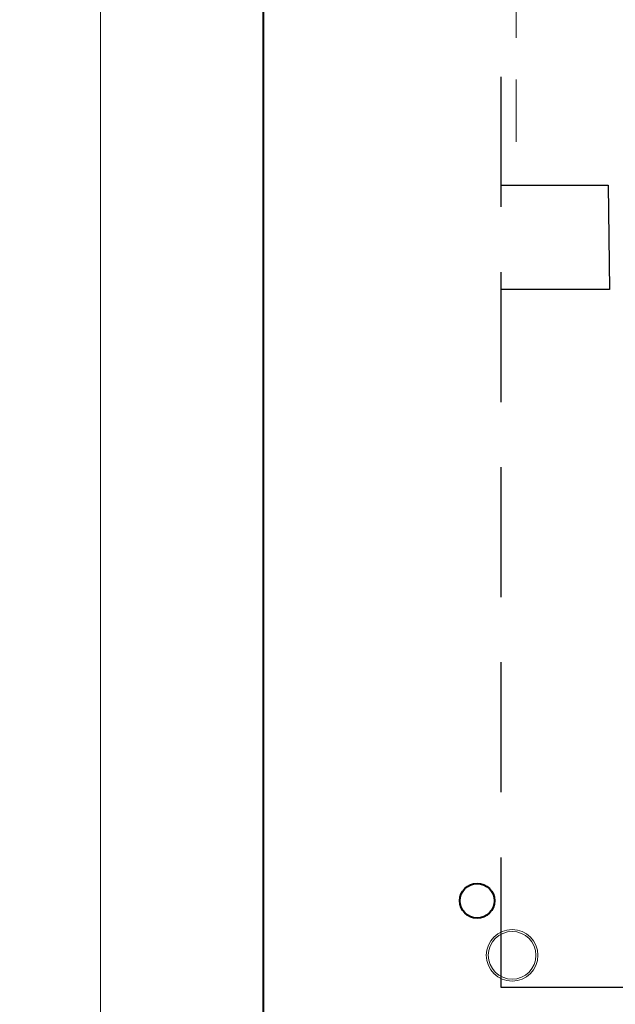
# Model space of a CAD drawing. Header units: centimetres. Extents: x -15121 to 30567, y -60641 to 0.
# Tile 112 of 256: x 5904 to 6042, y -25717 to -25490. Entities that reach past the tile are written whole.
import ezdxf

# ---------------------------------------------------------------- set-up
doc = ezdxf.new("R2010")
doc.units = ezdxf.units.CM
doc.header["$LTSCALE"] = 60
doc.linetypes.add('( Dashed )', pattern=[0.75, 0.5, -0.25])
doc.linetypes.add('KRESKOWA', pattern=[0.4, 0.24, -0.16])
doc.layers.add('A Obramowanie', color=7, linetype='Continuous', lineweight=15, plot=False)
for name, color, linetype, lineweight in [('A Ramka', 5, 'Continuous', 40), ('IS_Pion1', 7, 'Continuous', 5), ('opisy', 1, 'Continuous', 15)]:
    doc.layers.add(name, color=color, linetype=linetype, lineweight=lineweight)
doc.layers.add('AIKA widokowe', color=7, linetype='Continuous')
doc.layers.add('AIKA ŚCIANA', color=8, linetype='Continuous')

msp = doc.modelspace()

# ---------------------------------------------------------------- linework, layer by layer
at = {"layer": 'A Obramowanie', "transparency": 33554610}
for points in [[(5922.788, -25975.0194), (3689.6487, -25975.0194), (3689.6487, -24408.9094), (5922.788, -24408.9094)], [(8155.9272, -25975.0194), (5922.788, -25975.0194), (5922.788, -24408.9094), (8155.9272, -24408.9094)]]:
    msp.add_lwpolyline(points, close=True, dxfattribs=at)
at = {"layer": 'A Ramka', "transparency": 33554610}
msp.add_lwpolyline([(8118.3323, -24449.4644), (5960.3829, -24449.4644), (5960.3829, -25934.4644), (8118.3323, -25934.4644)], close=True, dxfattribs=at)
at = {"layer": 'AIKA widokowe', "linetype": '( Dashed )'}
msp.add_line((6015.2474, -25712.7983), (6015.2457, -25265.7983), dxfattribs=at)
at = {"layer": 'AIKA ŚCIANA'}
for p, q in [((6015.2457, -25527.7983), (6039.9623, -25527.7983)), ((6039.9623, -25527.7983), (6040.2457, -25551.7983)), ((6040.2457, -25551.7983), (6015.2457, -25551.7983)), ((6510.4623, -25712.8323), (6015.2457, -25712.7983))]:
    msp.add_line(p, q, dxfattribs=at)
at = {"layer": 'IS_Pion1', "color": 1, "lineweight": 40}
msp.add_circle((6009.711, -25692.7983), 4, dxfattribs=at)
at = {"layer": 'opisy', "linetype": 'KRESKOWA'}
msp.add_line((6018.7611, -25517.7983), (6018.7611, -25377.7983), dxfattribs=at)
at = {"layer": 'opisy'}
for radius in [5.9579, 5.5]:
    msp.add_circle((6017.7992, -25705.3935), radius, dxfattribs=at)

doc.saveas('drawing.dxf')
